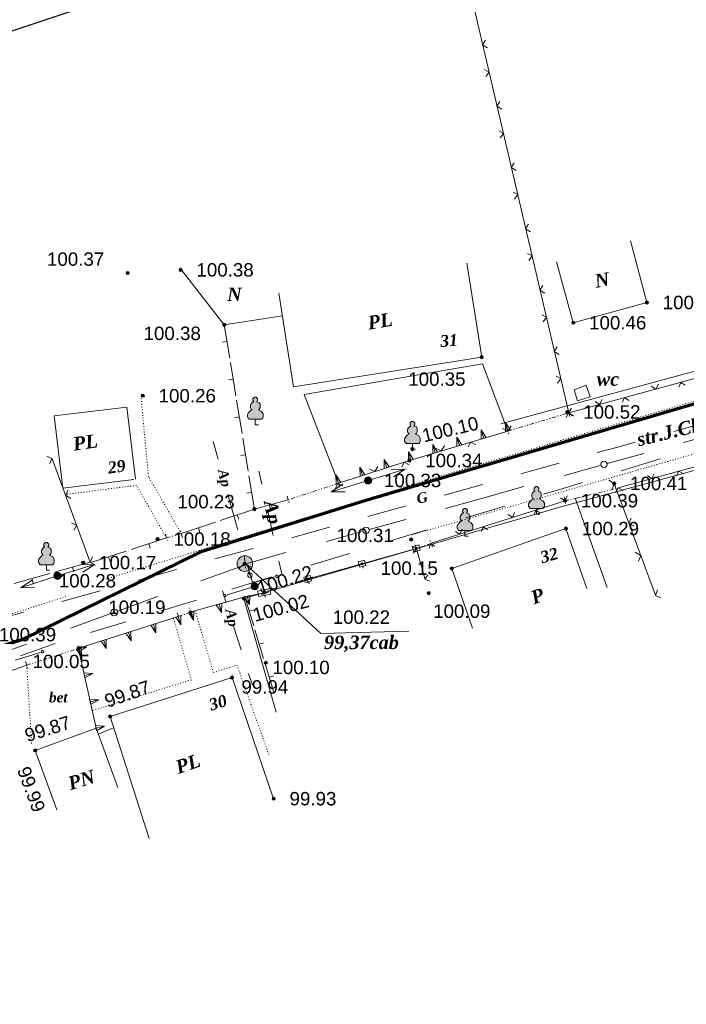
# Model space of a CAD drawing. Header units: millimetres. Extents: x 9396 to 25236, y 15106 to 31102.
# Tile 182 of 256: x 11157 to 11242, y 16521 to 16645. Entities that reach past the tile are written whole.
import ezdxf
from ezdxf.enums import TextEntityAlignment as Align

# ---------------------------------------------------------------- set-up
doc = ezdxf.new("R2010")
doc.units = ezdxf.units.MM
for name, pattern in [('DIVIDE', [1.25, 0.5, -0.25, 0, -0.25, 0, -0.25]), ('DOT', [0.25, 0, -0.25]), ('HIDDEN', [0.375, 0.25, -0.125])]:
    doc.linetypes.add(name, pattern=pattern)
for name, color, linetype, lineweight, true_color in [('1001010', 7, 'Continuous', 9, 0x000000), ('10010230', 7, 'Continuous', 20, 0x000000), ('1002020', 7, 'Continuous', 9, 0x000000), ('1060000', 7, 'Continuous', 9, 0x000000), ('1070000', 7, 'DOT', 9, 0x000000), ('2030012', 7, 'Continuous', 9, 0x000000), ('21100200', 7, 'HIDDEN', 0, 0x800080), ('3000105', 7, 'DIVIDE', 9, 0x000000), ('3000130', 7, 'Continuous', 9, 0x000000), ('3000210', 7, 'Continuous', 9, 0x000000), ('3000220', 7, 'Continuous', 9, 0x000000), ('3000260', 7, 'Continuous', 9, 0x000000), ('4000210', 7, 'Continuous', 9, 0x000000), ('5010210', 7, 'Continuous', 20, 0x008000), ('6011210', 1, 'Continuous', 9, 0xff0000), ('8010110', 7, 'Continuous', 20, 0x0080ff), ('8010120', 7, 'Continuous', 20, 0x0080ff), ('9010110', 7, 'Continuous', 9, 0x000000), ('9010120', 7, 'Continuous', 20, 0x000000), ('9010200', 7, 'Continuous', 9, 0x000000)]:
    doc.layers.add(name, color=color, linetype=linetype, lineweight=lineweight, true_color=true_color)
doc.layers.add('Канализация', color=1, linetype='Continuous', lineweight=70)
doc.styles.add('1', font='timesbi.ttf', dxfattribs={"height": 0.00127})
doc.styles.add('10', font='timesbi.ttf', dxfattribs={"height": 0.001481})
doc.styles.add('12', font='timesbi.ttf', dxfattribs={"height": 0.001693})
doc.styles.add('2', font='timesbi.ttf', dxfattribs={"height": 0.001693})
doc.styles.add('9', font='timesbi.ttf', dxfattribs={"height": 0.001693})
doc.styles.add('F2', font='arial.ttf', dxfattribs={"height": 0.001693})

# ---------------------------------------------------------------- blocks, each defined once
blk = doc.blocks.new('SYMBOL21100200')
at = {"true_color": 0x800080}
h = blk.add_hatch(color=216, dxfattribs=at)
edge = h.paths.add_edge_path()
edge.add_arc((0, 0), 0.1, 0, 360)
at = {"color": 216, "linetype": 'Continuous', "lineweight": 0, "true_color": 0x800080}
blk.add_circle((0, 0), 0.1, dxfattribs=at)
blk = doc.blocks.new('SYMBOL4000210')
at = {"true_color": 0xffffff}
blk.add_hatch(color=7, dxfattribs=at).paths.add_polyline_path([(0.05, 1.75), (-0.05, 1.75), (-0.15, 1.65), (-0.15, 1.55), (-0.1, 1.45), (-0.15, 1.45), (-0.25, 1.35), (-0.3, 1.25), (-0.3, 1.1), (-0.25, 1), (-0.2, 0.95), (-0.3, 0.9), (-0.35, 0.85), (-0.4, 0.8), (-0.5, 0.65), (-0.5, 0.5), (-0.4, 0.35), (-0.3, 0.35), (-0.1, 0.35), (0, 0.35), (0.15, 0.35), (0.4, 0.35), (0.45, 0.4), (0.5, 0.5), (0.5, 0.7), (0.4, 0.85), (0.2, 0.95), (0.25, 1), (0.3, 1.1), (0.3, 1.3), (0.25, 1.4), (0.1, 1.45), (0.15, 1.55), (0.15, 1.65)])
at = {"color": 18, "linetype": 'Continuous', "lineweight": 0, "true_color": 0x000000, "flags": 128}
blk.add_lwpolyline([(0.05, 1.75), (-0.05, 1.75), (-0.15, 1.65), (-0.15, 1.55), (-0.1, 1.45), (-0.15, 1.45), (-0.25, 1.35), (-0.3, 1.25), (-0.3, 1.1), (-0.25, 1), (-0.2, 0.95), (-0.3, 0.9), (-0.35, 0.85), (-0.4, 0.8), (-0.5, 0.65), (-0.5, 0.5), (-0.4, 0.35), (-0.3, 0.35), (-0.1, 0.35), (0, 0.35), (0.15, 0.35), (0.4, 0.35), (0.45, 0.4), (0.5, 0.5), (0.5, 0.7), (0.4, 0.85), (0.2, 0.95), (0.25, 1), (0.3, 1.1), (0.3, 1.3), (0.25, 1.4), (0.1, 1.45), (0.15, 1.55), (0.15, 1.65), (0.05, 1.75)], close=True, dxfattribs=at)
blk.add_lwpolyline([(0, 0.35), (0, 0), (0.2, 0)], dxfattribs=at)
blk = doc.blocks.new('SYMBOL2030012')
at = {"true_color": 0xffffff}
h = blk.add_hatch(color=7, dxfattribs=at)
edge = h.paths.add_edge_path()
edge.add_arc((0, 0), 0.225, 0, 360)
at = {"true_color": 0x000000}
h = blk.add_hatch(color=18, dxfattribs=at)
edge = h.paths.add_edge_path()
edge.add_arc((0, 0), 0.05, 0, 360)
at = {"color": 18, "linetype": 'Continuous', "lineweight": 0, "true_color": 0x000000}
for radius in [0.225, 0.05]:
    blk.add_circle((0, 0), radius, dxfattribs=at)
blk = doc.blocks.new('SYMBOL9010200')
at = {"true_color": 0xffffff}
h = blk.add_hatch(color=7, dxfattribs=at)
edge = h.paths.add_edge_path()
edge.add_arc((0.01, 0), 0.495, 0, 360)
at = {"color": 18, "linetype": 'Continuous', "lineweight": 0, "true_color": 0x000000, "flags": 128}
for points in [[(0.0025, 0.0025), (-0.3845, -0.3005)], [(0.0025, 0.007), (-0.007, 0.495)], [(0.005, 0), (0.44, -0.238)]]:
    blk.add_lwpolyline(points, dxfattribs=at)
at = {"color": 18, "linetype": 'Continuous', "lineweight": 0, "true_color": 0x000000}
blk.add_circle((0.01, 0), 0.495, dxfattribs=at)

msp = doc.modelspace()

# ---------------------------------------------------------------- linework, layer by layer
at = {"layer": '1001010', "color": 253}
for p, q in [((11183.34, 16606.52), (11178, 16613.34)), ((11229.06, 16598.89), (11227.52, 16598.29)), ((11171.01, 16596.12), (11172.12, 16587.01)), ((11167.41, 16554.8), (11169.33, 16555.59))]:
    msp.add_line(p, q, dxfattribs=at)
for points in [[(11225.29, 16614.49, 0), (11227.42, 16606.78, 0), (11236.72, 16609.34, 0), (11234.67, 16617.13, 0)], [(11213.98, 16614.29, 0), (11215.86, 16602.44, 0), (11192.09, 16598.67, 0), (11190.21, 16610.52, 0)], [(11227.52, 16598.29, 0), (11227.95, 16596.93, 0), (11229.57, 16597.44, 0), (11229.06, 16598.89, 0)], [(11171.9, 16586.98, 0), (11162.95, 16585.89, 0), (11161.84, 16595.01, 0), (11171.01, 16596.12, 0)], [(11214.69, 16568.18, 0), (11212.06, 16575.74, 0), (11226.5, 16580.78, 0), (11229.13, 16573.22, 0)], [(11173.84, 16541.62, 0), (11168.92, 16557.04, 0), (11184.32, 16561.96, 0), (11189.56, 16546.66, 0)], [(11162.19, 16545.24, 0), (11159.44, 16552.76, 0), (11167.14, 16555.58, 0), (11169.89, 16548.06, 0)]]:
    msp.add_polyline3d(points, dxfattribs=at)
at = {"layer": '10010230', "color": 253}
for p, q in [((11219.17, 16593.11), (11218.86, 16594.16)), ((11216.11, 16592.19), (11215.79, 16593.24)), ((11209.97, 16590.35), (11209.66, 16591.41)), ((11213.04, 16591.27), (11212.72, 16592.33)), ((11206.9, 16589.44), (11206.59, 16590.49)), ((11203.86, 16588.46), (11203.52, 16589.51)), ((11197.76, 16586.5), (11197.42, 16587.55)), ((11200.81, 16587.48), (11200.47, 16588.53)), ((11179.15, 16570.25), (11186.27, 16572.26)), ((11182.68, 16571.25), (11182.98, 16570.19)), ((11186.22, 16572.24), (11186.51, 16571.19)), ((11179.15, 16570.26), (11179.45, 16569.2)), ((11164.96, 16565.66), (11177.53, 16569.68)), ((11177.52, 16569.68), (11177.86, 16568.63)), ((11171.24, 16567.67), (11171.57, 16566.62)), ((11174.38, 16568.67), (11174.71, 16567.62)), ((11168.1, 16566.66), (11168.43, 16565.62)), ((11164.92, 16565.57), (11165.99, 16565.81)), ((11167.14, 16555.58), (11164.92, 16565.58)), ((11164.96, 16565.66), (11165.29, 16564.61)), ((11165.66, 16562.24), (11166.73, 16562.48)), ((11166.4, 16558.91), (11167.47, 16559.15)), ((11167.14, 16555.58), (11168.21, 16555.82))]:
    msp.add_line(p, q, dxfattribs=at)
for points in [[(11219.48, 16593.2, 0), (11218.86, 16594.16, 0), (11218.87, 16593.02, 0)], [(11219.17, 16593.1, 0), (11206.72, 16589.38, 0), (11197.76, 16586.5, 0)], [(11216.41, 16592.28, 0), (11215.79, 16593.24, 0), (11215.8, 16592.1, 0)], [(11210.28, 16590.45, 0), (11209.66, 16591.41, 0), (11209.66, 16590.26, 0)], [(11213.35, 16591.36, 0), (11212.72, 16592.33, 0), (11212.73, 16591.18, 0)], [(11207.21, 16589.53, 0), (11206.59, 16590.49, 0), (11206.59, 16589.78, 0), (11206.6, 16589.34, 0)], [(11204.16, 16588.56, 0), (11203.52, 16589.51, 0), (11203.55, 16588.36, 0)], [(11198.06, 16586.6, 0), (11197.42, 16587.55, 0), (11197.45, 16586.4, 0)], [(11201.11, 16587.58, 0), (11200.47, 16588.53, 0), (11200.5, 16587.38, 0)], [(11182.33, 16571.15, 0), (11182.98, 16570.19, 0), (11183.04, 16571.35, 0)], [(11185.86, 16572.15, 0), (11186.51, 16571.19, 0), (11186.57, 16572.34, 0)], [(11178.8, 16570.16, 0), (11179.45, 16569.2, 0), (11179.5, 16570.36, 0)], [(11174.07, 16568.57, 0), (11174.71, 16567.62, 0), (11174.69, 16568.77, 0)], [(11177.21, 16569.58, 0), (11177.86, 16568.63, 0), (11177.83, 16569.78, 0)], [(11170.92, 16567.57, 0), (11171.57, 16566.62, 0), (11171.55, 16567.77, 0)], [(11167.78, 16566.56, 0), (11168.43, 16565.62, 0), (11168.41, 16566.76, 0)], [(11164.64, 16565.56, 0), (11165.29, 16564.61, 0), (11165.27, 16565.76, 0)], [(11164.99, 16565.24, 0), (11165.99, 16565.81, 0), (11164.85, 16565.9, 0)], [(11165.73, 16561.91, 0), (11166.73, 16562.48, 0), (11165.59, 16562.57, 0)], [(11166.47, 16558.58, 0), (11167.47, 16559.15, 0), (11166.33, 16559.24, 0)], [(11167.21, 16555.25, 0), (11168.21, 16555.82, 0), (11167.07, 16555.91, 0)]]:
    msp.add_polyline3d(points, dxfattribs=at)
for points in [[(11219.48, 16593.2, 0), (11218.86, 16594.16, 0), (11218.87, 16593.02, 0), (11219.48, 16593.2, 0)], [(11216.41, 16592.28, 0), (11215.79, 16593.24, 0), (11215.8, 16592.1, 0), (11216.41, 16592.28, 0)], [(11210.28, 16590.45, 0), (11209.66, 16591.41, 0), (11209.66, 16590.26, 0), (11210.28, 16590.45, 0)], [(11213.35, 16591.36, 0), (11212.72, 16592.33, 0), (11212.73, 16591.18, 0), (11213.35, 16591.36, 0)], [(11207.21, 16589.53, 0), (11206.59, 16590.49, 0), (11206.59, 16589.78, 0), (11206.6, 16589.34, 0), (11206.72, 16589.38, 0), (11207.21, 16589.53, 0)], [(11204.16, 16588.56, 0), (11203.52, 16589.51, 0), (11203.55, 16588.36, 0), (11204.16, 16588.56, 0)], [(11198.06, 16586.6, 0), (11197.42, 16587.55, 0), (11197.45, 16586.4, 0), (11198.06, 16586.6, 0)], [(11201.11, 16587.58, 0), (11200.47, 16588.53, 0), (11200.5, 16587.38, 0), (11201.11, 16587.58, 0)], [(11182.33, 16571.15, 0), (11182.98, 16570.19, 0), (11183.04, 16571.35, 0), (11182.33, 16571.15, 0)], [(11185.86, 16572.15, 0), (11186.51, 16571.19, 0), (11186.57, 16572.34, 0), (11185.86, 16572.15, 0)], [(11178.8, 16570.16, 0), (11179.45, 16569.2, 0), (11179.5, 16570.36, 0), (11178.8, 16570.16, 0)], [(11174.07, 16568.57, 0), (11174.71, 16567.62, 0), (11174.69, 16568.77, 0), (11174.07, 16568.57, 0)], [(11177.21, 16569.58, 0), (11177.86, 16568.63, 0), (11177.83, 16569.78, 0), (11177.21, 16569.58, 0)], [(11170.92, 16567.57, 0), (11171.57, 16566.62, 0), (11171.55, 16567.77, 0), (11170.92, 16567.57, 0)], [(11167.78, 16566.56, 0), (11168.43, 16565.62, 0), (11168.41, 16566.76, 0), (11167.78, 16566.56, 0)], [(11164.64, 16565.56, 0), (11165.29, 16564.61, 0), (11165.27, 16565.76, 0), (11164.64, 16565.56, 0)], [(11164.99, 16565.24, 0), (11165.99, 16565.81, 0), (11164.85, 16565.9, 0), (11164.99, 16565.24, 0)], [(11165.73, 16561.91, 0), (11166.73, 16562.48, 0), (11165.59, 16562.57, 0), (11165.73, 16561.91, 0)], [(11166.47, 16558.58, 0), (11167.47, 16559.15, 0), (11166.33, 16559.24, 0), (11166.47, 16558.58, 0)], [(11167.21, 16555.25, 0), (11168.21, 16555.82, 0), (11167.07, 16555.91, 0), (11167.21, 16555.25, 0)]]:
    msp.add_polyline3d(points, close=True, dxfattribs=at)
at = {"layer": '1002020', "color": 253}
for p, q in [((11183.34, 16606.52), (11190.69, 16607.66)), ((11229.06, 16598.89), (11227.52, 16598.29))]:
    msp.add_line(p, q, dxfattribs=at)
msp.add_polyline3d([(11227.52, 16598.29, 0), (11227.95, 16596.93, 0), (11229.57, 16597.44, 0), (11229.06, 16598.89, 0)], dxfattribs=at)
at = {"layer": '1060000', "color": 253}
msp.add_polyline3d([(11185.92, 16576.35, 187.45), (11195.54, 16567.52, 84.38), (11206.66, 16567.84, 136.08)], dxfattribs=at)
at = {"layer": '1070000', "color": 253}
for p, q in [((11309.03, 16609.25), (11207.04, 16579.99)), ((11205.64, 16585.94), (11261.2, 16602.34)), ((11205.28, 16585.72), (11168.07, 16574.3)), ((11163.31, 16572.18), (11116.47, 16557.36)), ((11158.38, 16563.52), (11159.01, 16553.41))]:
    msp.add_line(p, q, dxfattribs=at)
for points in [[(11177.9, 16580.14, 0), (11173.76, 16587.36, 0), (11172.82, 16597.34, 0)], [(11176.04, 16579.59, 0), (11172.26, 16586.23, 0), (11163.24, 16585.09, 0)], [(11179.65, 16570.41, 0), (11181.96, 16562.6, 0), (11184.94, 16563.53, 0), (11189.04, 16552.02, 0)], [(11176.93, 16569.41, 0), (11179.18, 16561.68, 0), (11166.62, 16557.77, 0)]]:
    msp.add_polyline3d(points, dxfattribs=at)
at = {"layer": '3000105', "color": 253}
for p, q in [((11219.17, 16593.1), (11226.84, 16595.4)), ((11226.98, 16594.92), (11226.67, 16595.97)), ((11219.03, 16593.58), (11219.35, 16592.53)), ((11197.76, 16586.5), (11191.42, 16584.42)), ((11197.91, 16586.02), (11197.57, 16587.07)), ((11232.95, 16585.33), (11232.69, 16586.4)), ((11191.26, 16584.89), (11191.61, 16583.85)), ((11226.38, 16584.3), (11232.83, 16585.82)), ((11226.26, 16584.78), (11226.52, 16583.71)), ((11175.9, 16580.07), (11176.2, 16579.02)), ((11176.04, 16579.59), (11177.9, 16580.14)), ((11178.04, 16579.66), (11177.73, 16580.71)), ((11207.43, 16578.73), (11207.8, 16577.69)), ((11207.6, 16578.26), (11209.48, 16578.92)), ((11209.64, 16578.45), (11209.28, 16579.49)), ((11193.93, 16573.9), (11193.63, 16574.96)), ((11188.09, 16572.79), (11193.8, 16574.39)), ((11187.96, 16573.27), (11188.25, 16572.21)), ((11177.38, 16570.15), (11177.72, 16569.1)), ((11177.53, 16569.68), (11179.08, 16570.18)), ((11179.23, 16569.7), (11178.89, 16570.75)), ((11165.11, 16565.18), (11164.77, 16566.23)), ((11158.38, 16563.52), (11164.96, 16565.66)), ((11158.22, 16563.99), (11158.56, 16562.95))]:
    msp.add_line(p, q, dxfattribs=at)
at = {"layer": '3000130', "color": 253}
for p, q in [((11207.6, 16578.26), (11193.8, 16574.39)), ((11207.76, 16577.68), (11207.69, 16577.92)), ((11200.9, 16575.76), (11200.83, 16576)), ((11194.04, 16573.83), (11193.97, 16574.08)), ((11188.38, 16572.68, 36.09), (11185.95, 16572.17)), ((11188.5, 16572.1, 18.05), (11188.45, 16572.34, 18.05))]:
    msp.add_line(p, q, dxfattribs=at)
for points in [[(11207.9, 16578.71, 0), (11207.1, 16578.49, 0), (11207.29, 16577.81, 0), (11208.09, 16578.04, 0), (11207.9, 16578.71, 0)], [(11207.6, 16578.15, 0), (11207.65, 16578.17, 0), (11207.69, 16578.21, 0), (11207.71, 16578.26, 0), (11207.69, 16578.32, 0), (11207.65, 16578.36, 0), (11207.6, 16578.37, 0), (11207.54, 16578.36, 0), (11207.5, 16578.32, 0), (11207.49, 16578.26, 0), (11207.5, 16578.21, 0), (11207.54, 16578.17, 0), (11207.6, 16578.15, 0)], [(11201.04, 16576.79, 0), (11200.24, 16576.56, 0), (11200.43, 16575.89, 0), (11201.23, 16576.11, 0), (11201.04, 16576.79, 0)], [(11200.74, 16576.23, 0), (11200.79, 16576.24, 0), (11200.83, 16576.28, 0), (11200.85, 16576.34, 0), (11200.83, 16576.39, 0), (11200.79, 16576.43, 0), (11200.74, 16576.45, 0), (11200.68, 16576.43, 0), (11200.64, 16576.39, 0), (11200.63, 16576.34, 0), (11200.64, 16576.28, 0), (11200.68, 16576.24, 0), (11200.74, 16576.23, 0)], [(11194.18, 16574.86, 0), (11193.38, 16574.64, 0), (11193.57, 16573.96, 0), (11194.37, 16574.19, 0), (11194.18, 16574.86, 0)], [(11193.88, 16574.3, 0), (11193.93, 16574.32, 0), (11193.97, 16574.36, 0), (11193.99, 16574.41, 0), (11193.97, 16574.47, 0), (11193.93, 16574.51, 0), (11193.88, 16574.52, 0), (11193.82, 16574.51, 0), (11193.78, 16574.47, 0), (11193.77, 16574.41, 0), (11193.78, 16574.36, 0), (11193.82, 16574.32, 0), (11193.88, 16574.3, 0)], [(11189.07, 16573.19, 18.05), (11187.54, 16572.87, 18.05), (11187.68, 16572.18, 18.05), (11189.22, 16572.51, 18.05), (11189.07, 16573.19, 18.05)], [(11188.38, 16572.51, 18.05), (11188.46, 16572.54, 18.05), (11188.53, 16572.6, 18.05), (11188.55, 16572.69, 18.05), (11188.53, 16572.77, 18.05), (11188.46, 16572.84, 18.05), (11188.38, 16572.86, 18.05), (11188.29, 16572.84, 18.05), (11188.23, 16572.77, 18.05), (11188.2, 16572.69, 18.05), (11188.23, 16572.6, 18.05), (11188.29, 16572.54, 18.05), (11188.38, 16572.51, 18.05)]]:
    msp.add_polyline3d(points, close=True, dxfattribs=at)
at = {"layer": '3000210', "color": 253}
msp.add_line((11227.67, 16584.64), (11231.7, 16573.33), dxfattribs=at)
msp.add_polyline3d([(11197.76, 16586.5, 0), (11193.41, 16597.7, 0), (11215.96, 16601.6, 0), (11219.17, 16593.1, 0)], dxfattribs=at)
at = {"layer": '3000220', "color": 253}
for p, q in [((11184.02, 16602.32), (11183.34, 16606.52)), ((11183.68, 16604.42), (11183.09, 16604.33)), ((11184.8, 16597.55), (11184.12, 16601.75)), ((11184.46, 16599.65), (11183.87, 16599.55)), ((11185.58, 16592.78), (11184.89, 16596.98)), ((11185.24, 16594.88), (11184.64, 16594.78)), ((11186.36, 16588.01), (11185.67, 16592.21)), ((11186.02, 16590.11), (11185.42, 16590.01)), ((11187.14, 16583.24), (11186.45, 16587.44)), ((11186.79, 16585.34), (11186.2, 16585.24)), ((11191.42, 16584.42), (11187.14, 16583.24)), ((11189.28, 16583.83), (11189.44, 16583.25)), ((11187.14, 16583.24), (11182.81, 16581.79)), ((11184.97, 16582.52), (11185.17, 16581.95)), ((11182.22, 16581.59), (11177.9, 16580.14)), ((11180.06, 16580.87), (11180.25, 16580.3)), ((11176.04, 16579.6), (11171.56, 16578.14)), ((11173.8, 16578.87), (11173.98, 16578.3)), ((11170.95, 16577.94), (11166.47, 16576.48)), ((11166.4, 16576.52), (11161.9, 16575.26)), ((11168.71, 16577.21), (11168.9, 16576.64)), ((11161.28, 16575.09), (11156.78, 16573.83)), ((11164.15, 16575.89), (11164.31, 16575.31)), ((11159.03, 16574.46), (11159.19, 16573.88)), ((11185.95, 16572.17), (11187.06, 16568.51)), ((11186.5, 16570.34), (11187.08, 16570.51)), ((11187.21, 16568.01), (11188.31, 16564.35)), ((11187.76, 16566.18), (11188.33, 16566.35)), ((11188.46, 16563.85), (11189.57, 16560.19)), ((11155.27, 16562.42), (11158.38, 16563.52)), ((11189.02, 16562.02), (11189.59, 16562.19))]:
    msp.add_line(p, q, dxfattribs=at)
at = {"layer": '3000260', "color": 253}
for p, q in [((11226.84, 16595.4), (11204.12, 16692.61)), ((11266.3, 16606.12), (11226.84, 16595.4)), ((11233.1, 16585.92), (11275.58, 16597.62)), ((11166.4, 16576.52, 13.6), (11161.59, 16589.58)), ((11232.59, 16586.48), (11237.79, 16572.37)), ((11226.38, 16584.3), (11209.48, 16578.92)), ((11207.6, 16578.26), (11208.65, 16574.47))]:
    msp.add_line(p, q, dxfattribs=at)
for points in [[(11216.58, 16641.51, 0), (11215.97, 16641.89, 0), (11216.35, 16642.48, 0)], [(11216.39, 16637.89, 0), (11216.78, 16638.45, 0), (11216.19, 16638.76, 0)], [(11218.39, 16633.76, 0), (11217.78, 16634.14, 0), (11218.16, 16634.73, 0)], [(11218.2, 16630.14, 0), (11218.59, 16630.7, 0), (11218, 16631.02, 0)], [(11220.2, 16626.02, 0), (11219.59, 16626.4, 0), (11219.97, 16626.98, 0)], [(11220.01, 16622.4, 0), (11220.4, 16622.96, 0), (11219.81, 16623.27, 0)], [(11222.01, 16618.27, 0), (11221.4, 16618.65, 0), (11221.78, 16619.24, 0)], [(11221.82, 16614.65, 0), (11222.21, 16615.21, 0), (11221.62, 16615.52, 0)], [(11223.82, 16610.52, 0), (11223.21, 16610.9, 0), (11223.59, 16611.49, 0)], [(11223.63, 16606.91, 0), (11224.02, 16607.47, 0), (11223.43, 16607.78, 0)], [(11225.63, 16602.78, 0), (11225.02, 16603.16, 0), (11225.4, 16603.74, 0)], [(11225.45, 16599.16, 0), (11225.83, 16599.72, 0), (11225.24, 16600.03, 0)], [(11238.17, 16599, 0), (11237.85, 16598.39, 0), (11237.28, 16598.76, 0)], [(11241.54, 16598.88, 0), (11241, 16599.25, 0), (11240.74, 16598.66, 0)], [(11234.43, 16596.95, 0), (11233.89, 16597.32, 0), (11233.63, 16596.73, 0)], [(11231.06, 16597.07, 0), (11230.74, 16596.46, 0), (11230.17, 16596.82, 0)], [(11227.32, 16595.01, 0), (11226.78, 16595.39, 0), (11226.52, 16594.8, 0)], [(11227.44, 16595.03, 0), (11226.83, 16595.41, 0), (11227.21, 16596, 0)], [(11219.56, 16593.74, 0), (11219.16, 16593.1, 0), (11218.5, 16593.43, 0)], [(11219.17, 16593.1, 0), (11206.72, 16589.38, 0), (11197.76, 16586.5, 0)], [(11211.14, 16591.23, 0), (11210.74, 16590.59, 0), (11210.09, 16590.91, 0)], [(11215.11, 16591.37, 0), (11214.48, 16591.7, 0), (11214.16, 16591.09, 0)], [(11161.28, 16588.98, 6.8), (11161.57, 16589.63, 6.8), (11160.93, 16589.92, 6.8)], [(11202.73, 16588.63, 0), (11202.35, 16587.98, 0), (11201.69, 16588.29, 0)], [(11206.7, 16588.85, 0), (11206.07, 16589.17, 0), (11205.76, 16588.55, 0)], [(11236.79, 16587.46, 0), (11237.36, 16587.1, 0), (11237.65, 16587.69, 0)], [(11240.41, 16587.42, 0), (11240.76, 16588.03, 0), (11241.36, 16587.68, 0)], [(11198.33, 16586.16, 0), (11197.7, 16586.48, 0), (11197.39, 16585.86, 0)], [(11231.91, 16586.88, 0), (11232.59, 16586.47, 0), (11232.33, 16585.74, 0)], [(11163.96, 16584.59, 6.8), (11163.3, 16584.95, 6.8), (11163.57, 16585.64, 6.8)], [(11226.64, 16584.91, 0), (11226.37, 16584.3, 0), (11225.81, 16584.65, 0)], [(11232.75, 16585.31, 0), (11233.11, 16585.92, 0), (11233.71, 16585.57, 0)], [(11220.01, 16582.8, 0), (11219.74, 16582.19, 0), (11219.18, 16582.54, 0)], [(11223.21, 16582.77, 0), (11222.68, 16583.12, 0), (11222.47, 16582.53, 0)], [(11164.38, 16580.56, 6.8), (11164.67, 16581.21, 6.8), (11164.03, 16581.5, 6.8)], [(11234.73, 16582.11, 0), (11234.45, 16581.42, 0), (11235.11, 16581.09, 0)], [(11213.38, 16580.69, 0), (11213.11, 16580.08, 0), (11212.55, 16580.42, 0)], [(11216.58, 16580.66, 0), (11216.05, 16581.01, 0), (11215.84, 16580.42, 0)], [(11209.95, 16578.55, 0), (11209.42, 16578.9, 0), (11209.21, 16578.31, 0)], [(11206.99, 16578.56, 0), (11207.6, 16578.25, 0), (11207.24, 16577.69, 0)], [(11235.26, 16577.79, 0), (11235.94, 16577.39, 0), (11235.68, 16576.66, 0)], [(11167.06, 16576.17, 6.8), (11166.39, 16576.53, 6.8), (11166.67, 16577.22, 6.8)], [(11209.05, 16574.91, 0), (11208.68, 16574.38, 0), (11209.27, 16574.13, 0)], [(11238.08, 16573.03, 0), (11237.8, 16572.33, 0), (11238.46, 16572.01, 0)]]:
    msp.add_polyline3d(points, dxfattribs=at)
at = {"layer": '5010210'}
for p, q in [((11181.94, 16591.79), (11182.56, 16589.56)), ((11238.38, 16589.58), (11233.48, 16588.09)), ((11187.71, 16588.03), (11188.07, 16586.4)), ((11226.13, 16585.85), (11228.58, 16586.6)), ((11185.04, 16580.63), (11183.8, 16585.09)), ((11223.68, 16585.11), (11226.13, 16585.85)), ((11189.51, 16579.91), (11188.79, 16583.16)), ((11218.77, 16583.62), (11213.87, 16582.13)), ((11206.52, 16579.89), (11208.97, 16580.63)), ((11204.06, 16579.14), (11206.52, 16579.89)), ((11199.16, 16577.65), (11194.26, 16576.16)), ((11190.23, 16576.67), (11190.59, 16575.05)), ((11186.28, 16576.16), (11186.91, 16573.93)), ((11186.5, 16573.79, 89.14), (11184.27, 16573.11, 89.14)), ((11186.91, 16573.93), (11189.36, 16574.67)), ((11183.58, 16571.43), (11183.11, 16572.93)), ((11175.35, 16570.38, 89.14), (11179.81, 16571.74, 89.14)), ((11170.9, 16569.01, 89.14), (11168.67, 16568.33, 89.14)), ((11168.67, 16568.33, 89.14), (11166.44, 16567.65, 89.14)), ((11184.52, 16568.45), (11185.46, 16565.46)), ((11157.58, 16564.72, 89.14), (11161.98, 16566.26, 89.14)), ((11186.88, 16560.98), (11186.41, 16562.47))]:
    msp.add_line(p, q, dxfattribs=at)
at = {"layer": '6011210'}
for p, q in [((11201.51, 16586.86), (11206.2, 16588.27)), ((11201.51, 16586.86), (11196.82, 16585.42)), ((11162.26, 16574.8), (11166.94, 16576.24)), ((11162.26, 16574.8), (11157.6, 16573.28))]:
    msp.add_line(p, q, dxfattribs=at)
for points in [[(11204.43, 16588.26, 0), (11206.2, 16588.27, 0), (11206.2, 16588.27, 0), (11204.71, 16587.3, 0)], [(11198.59, 16585.44, 0), (11196.82, 16585.42, 0), (11196.82, 16585.42, 0), (11198.3, 16586.4, 0)], [(11165.17, 16576.21, 0), (11166.94, 16576.24, 0), (11166.94, 16576.24, 0), (11165.46, 16575.26, 0)], [(11159.37, 16573.33, 0), (11157.6, 16573.28, 0), (11157.6, 16573.28, 0), (11159.06, 16574.28, 0)]]:
    msp.add_polyline3d(points, dxfattribs=at)
at = {"layer": '8010110'}
for points in [[(11267.73, 16619.41, 14.64), (11271.63, 16608.5, 14.64), (11218.29, 16593.99, 14.64)], [(11292.01, 16583.67, 29.35), (11287.3, 16600.27, 29.35), (11226.47, 16583.7, 29.35)], [(11226.47, 16583.7, 85.76), (11185.8, 16571.94, 29.35), (11189.9, 16557.57, 29.35)]]:
    msp.add_polyline3d(points, dxfattribs=at)
at = {"layer": '8010120'}
for p, q in [((11240.12, 16593.06), (11244.96, 16594.4)), ((11235.29, 16591.71), (11232.88, 16591.04)), ((11232.88, 16591.04), (11230.46, 16590.37)), ((11220.8, 16587.68), (11225.63, 16589.03)), ((11215.97, 16586.34), (11213.55, 16585.67)), ((11213.55, 16585.67), (11211.14, 16585)), ((11201.47, 16582.31), (11206.3, 16583.65)), ((11194.22, 16580.3), (11191.81, 16579.62)), ((11196.64, 16580.97), (11194.22, 16580.3)), ((11182.15, 16576.94), (11186.98, 16578.28)), ((11177.31, 16575.59), (11174.9, 16574.92)), ((11174.9, 16574.92), (11172.48, 16574.25)), ((11162.82, 16571.56), (11167.65, 16572.91)), ((11157.99, 16570.22), (11155.57, 16569.55))]:
    msp.add_line(p, q, dxfattribs=at)
at = {"layer": '9010110', "color": 253}
for p, q in [((11186.5, 16573.79, 66), (11189.68, 16574.67, 66)), ((11186.86, 16573.36), (11183.7, 16572.39)), ((11156.94, 16564.17), (11160.1, 16565.14))]:
    msp.add_line(p, q, dxfattribs=at)
for points in [[(11190.12, 16574.75, 66), (11190.1, 16574.83, 66), (11190.05, 16574.88, 66), (11189.97, 16574.9, 66), (11189.9, 16574.88, 66), (11189.84, 16574.83, 66), (11189.82, 16574.75, 66), (11189.84, 16574.68, 66), (11189.9, 16574.62, 66), (11189.97, 16574.6, 66), (11190.05, 16574.62, 66), (11190.1, 16574.68, 66), (11190.12, 16574.75, 66)], [(11183.57, 16572.3, 0), (11183.55, 16572.38, 0), (11183.49, 16572.43, 0), (11183.42, 16572.45, 0), (11183.34, 16572.43, 0), (11183.29, 16572.38, 0), (11183.27, 16572.3, 0), (11183.29, 16572.23, 0), (11183.34, 16572.18, 0), (11183.42, 16572.15, 0), (11183.49, 16572.18, 0), (11183.55, 16572.23, 0), (11183.57, 16572.3, 0)], [(11160.53, 16565.23, 0), (11160.51, 16565.3, 0), (11160.46, 16565.36, 0), (11160.38, 16565.38, 0), (11160.31, 16565.36, 0), (11160.25, 16565.3, 0), (11160.23, 16565.23, 0), (11160.25, 16565.15, 0), (11160.31, 16565.1, 0), (11160.38, 16565.08, 0), (11160.46, 16565.1, 0), (11160.51, 16565.15, 0), (11160.53, 16565.23, 0)]]:
    msp.add_polyline3d(points, close=True, dxfattribs=at)
at = {"layer": '9010120', "color": 253}
for p, q in [((11241.33, 16591.66), (11246.35, 16593.02)), ((11236.32, 16590.28), (11231.71, 16589)), ((11230.81, 16588.75), (11226.3, 16587.5)), ((11216.28, 16584.72), (11221.19, 16586.08)), ((11211.27, 16583.33), (11216.28, 16584.72)), ((11206.26, 16581.94), (11201.65, 16580.66)), ((11200.75, 16580.41), (11196.24, 16579.16)), ((11186.22, 16576.38), (11191.13, 16577.74)), ((11180.39, 16574.16), (11185.87, 16576.15)), ((11185.87, 16576.15, 22.93), (11186.1, 16575.74, 22.93)), ((11186.55, 16574.95, 22.93), (11186.34, 16575.32, 22.93)), ((11186.81, 16574.49, 22.93), (11186.59, 16574.87, 22.93)), ((11187.04, 16574.08, 22.93), (11187.28, 16573.66, 22.93)), ((11174.91, 16572.18), (11169.87, 16570.35)), ((11168.88, 16570), (11163.95, 16568.21))]:
    msp.add_line(p, q, dxfattribs=at)
for points in [[(11231.31, 16588.48, 0), (11231.51, 16588.54, 0), (11231.66, 16588.69, 0), (11231.72, 16588.89, 0), (11231.66, 16589.1, 0), (11231.51, 16589.25, 0), (11231.31, 16589.3, 0), (11231.11, 16589.25, 0), (11230.96, 16589.1, 0), (11230.9, 16588.89, 0), (11230.96, 16588.69, 0), (11231.11, 16588.54, 0), (11231.31, 16588.48, 0)], [(11201.25, 16580.14, 0), (11201.46, 16580.2, 0), (11201.61, 16580.35, 0), (11201.66, 16580.55, 0), (11201.61, 16580.75, 0), (11201.46, 16580.9, 0), (11201.25, 16580.96, 0), (11201.05, 16580.9, 0), (11200.9, 16580.75, 0), (11200.84, 16580.55, 0), (11200.9, 16580.35, 0), (11201.05, 16580.2, 0), (11201.25, 16580.14, 0)], [(11186.57, 16574.62, 22.93), (11186.71, 16574.66, 22.93), (11186.82, 16574.76, 22.93), (11186.86, 16574.9, 22.93), (11186.82, 16575.05, 22.93), (11186.71, 16575.15, 22.93), (11186.57, 16575.19, 22.93), (11186.43, 16575.15, 22.93), (11186.33, 16575.05, 22.93), (11186.29, 16574.9, 22.93), (11186.33, 16574.76, 22.93), (11186.43, 16574.66, 22.93), (11186.57, 16574.62, 22.93)], [(11169.43, 16569.76, 0), (11169.65, 16569.82, 0), (11169.81, 16569.98, 0), (11169.87, 16570.19, 0), (11169.81, 16570.41, 0), (11169.65, 16570.57, 0), (11169.43, 16570.63, 0), (11169.21, 16570.57, 0), (11169.06, 16570.41, 0), (11169, 16570.19, 0), (11169.06, 16569.98, 0), (11169.21, 16569.82, 0), (11169.43, 16569.76, 0)]]:
    msp.add_polyline3d(points, close=True, dxfattribs=at)
msp.add_polyline3d([(11152.99, 16564.25, 0), (11154.72, 16564.87, 0), (11158.36, 16566.18, 0)], dxfattribs=at)
at = {"layer": 'Defpoints'}
msp.add_lwpolyline([(10925.95, 16879.98), (11350.55, 17021.15), (11444.25, 16739.32), (11019.65, 16598.14)], close=True, dxfattribs=at)
at = {"layer": 'Канализация'}
msp.add_lwpolyline([(11350.05, 16671.29), (11340.48, 16667.85), (11316.05, 16616.91), (11288.98, 16609.19), (11254.53, 16599.99), (11201.23, 16584.31), (11180.29, 16577.8), (11157.85, 16566.78), (11102.69, 16548.93), (11044.59, 16529.4), (10972.98, 16505.86), (10918.39, 16488.39), (10870.17, 16475.22), (10785.9, 16449.85), (10733.15, 16433.24), (10677.76, 16413.94), (10613.11, 16390.32), (10568.09, 16376.54), (10551.48, 16423.26), (10534.38, 16471.15), (10517.42, 16523.56), (10498.46, 16582.46), (10496.1, 16589.98)], dxfattribs=at)

# ---------------------------------------------------------------- block references
at = {"layer": '2030012', "color": 253, "xscale": 2, "yscale": 2, "zscale": 2}
for p in [(11201.51, 16586.86), (11162.26, 16574.8), (11187.17, 16573.49, 26.96)]:
    msp.add_blockref('SYMBOL2030012', p, dxfattribs=at)
at = {"layer": '21100200', "xscale": 2, "yscale": 2, "zscale": 2}
for p in [(11177.82, 16613.46, 200.76), (11171.14, 16613.06, 200.74), (11236.72, 16609.34, 200.9), (11183.34, 16606.52, 200.76), (11227.42, 16606.78, 200.92), (11215.86, 16602.44, 200.7), (11173.04, 16597.56, 200.52), (11226.68, 16595.51, 201.04), (11207.1, 16590.82, 200.2), (11206.72, 16589.38, 200.68), (11201.51, 16586.86, 200.65), (11232.59, 16586.48, 200.82), (11226.38, 16584.3, 200.78), (11187.14, 16583.24, 200.46), (11226.5, 16580.78, 200.58), (11174.91, 16579.46, 200.35), (11206.94, 16579.4, 200.61), (11165.51, 16576.48, 200.35), (11185.92, 16576.35, 200.44), (11212.06, 16575.74, 200.3), (11162.17, 16574.57, 200.55), (11186.97, 16573.32, 200.44), (11209.16, 16572.62, 200.18), (11185.8, 16571.94, 200.04), (11179.08, 16570.18, 200.38), (11164.96, 16565.66, 200.78), (11188.58, 16563.84, 200.2), (11184.32, 16561.96, 199.88), (11168.92, 16557.04, 199.74), (11159.44, 16552.76, 199.74), (11189.58, 16546.66, 199.86)]:
    msp.add_blockref('SYMBOL21100200', p, dxfattribs=at)
at = {"layer": '4000210', "color": 253, "xscale": 2, "yscale": 2, "zscale": 2}
for p in [(11187.25, 16593.88), (11207.1, 16590.82), (11222.78, 16582.6), (11213.74, 16579.82), (11160.86, 16575.52)]:
    msp.add_blockref('SYMBOL4000210', p, dxfattribs=at)
at = {"layer": '9010200', "color": 253, "xscale": 2, "yscale": 2, "zscale": 2}
msp.add_blockref('SYMBOL9010200', (11185.92, 16576.35, 187.45), dxfattribs=at)

# ---------------------------------------------------------------- texts
at = {"layer": '1001010', "color": 253, "style": '9'}
for s, height, rotation, p in [('N', 1.69, 10.3, (11230.15, 16612.01)), ('PL', 1.693, 9.5, (11201.47, 16606.74)), ('PL', 1.693, 8.2, (11164.23, 16591.45)), ('P', 1.69, 20.3, (11222.16, 16571.98)), ('PL', 1.693, 19, (11177.26, 16550.57)), ('PN', 1.693, 17.1, (11163.66, 16548.53))]:
    msp.add_text(s, height=height, rotation=rotation, dxfattribs=at).set_placement(p, align=Align.MIDDLE_LEFT)
for s, height, p in [('N', 1.69, (11183.69, 16610.37)), ('wc', 1.693, (11230.38, 16599.67))]:
    msp.add_text(s, height=height, dxfattribs=at).set_placement(p, align=Align.MIDDLE_LEFT)
at = {"layer": '1001010', "color": 1, "true_color": 0xff0000, "style": '10'}
for s, rotation, p in [('31', 5.3, (11210.61, 16604.44)), ('29', 8, (11168.63, 16588.45)), ('32', 16, (11223.3, 16577.1)), ('30', 17.1, (11181.46, 16558.47))]:
    msp.add_text(s, height=1.481, rotation=rotation, dxfattribs=at).set_placement(p, align=Align.MIDDLE_LEFT)
at = {"layer": '1070000', "color": 253, "style": '1'}
msp.add_text('str.J.Chiuri', height=1.6955, rotation=13.9, dxfattribs=at).set_placement((11235.5, 16591.98), align=Align.MIDDLE_LEFT)
msp.add_text('bet', height=1.27, dxfattribs=at).set_placement((11161.19, 16559.46), align=Align.MIDDLE_LEFT)
at = {"layer": '21100200', "color": 253, "style": 'F2'}
for s, p in [('100.37', (11160.94, 16614.82, 200.74)), ('100.38', (11179.82, 16613.46, 200.76)), ('100.45', (11238.72, 16609.34, 200.9)), ('100.46', (11229.42, 16606.78, 200.92)), ('100.38', (11173.14, 16605.44, 200.76)), ('100.35', (11206.58, 16599.66, 200.7)), ('100.26', (11175.04, 16597.56, 200.52)), ('100.52', (11228.68, 16595.51, 201.04)), ('100.34', (11208.72, 16589.38, 200.68)), ('100.33', (11203.51, 16586.86, 200.65)), ('100.41', (11234.59, 16586.48, 200.82)), ('100.23', (11177.42, 16584.18, 200.46)), ('100.39', (11228.38, 16584.3, 200.78)), ('100.29', (11228.5, 16580.78, 200.58)), ('100.18', (11176.91, 16579.46, 200.35)), ('100.31', (11197.52, 16579.92, 114.23)), ('100.17', (11167.51, 16576.48, 200.35)), ('100.15', (11203.08, 16575.78, 11.34)), ('100.28', (11162.43, 16574.19, 3.01)), ('100.19', (11168.68, 16570.84, 200.38)), ('100.09', (11209.72, 16570.34, 200.18)), ('100.22', (11197.04, 16569.59, 95.56)), ('100.39', (11154.86, 16567.38, 200.78)), ('100.05', (11159.12, 16564, 200.09)), ('100.10', (11189.42, 16563.24, 86.34)), ('99.94', (11185.5, 16560.78, 199.88)), ('99.93', (11191.58, 16546.66, 199.86))]:
    msp.add_text(s, height=1.693, dxfattribs=at).set_placement(p, align=Align.MIDDLE_LEFT)
for s, rotation, p in [('100.10', 13.4, (11208.36, 16592.48, 200.2)), ('100.22', 18, (11187.57, 16573.16, 0.24)), ('100.02', 15.4, (11186.98, 16569.8, 200.04)), ('99.87', 19.2, (11168.3, 16558.92, 199.74)), ('99.87', 17.5, (11158.2, 16554.6, 199.74)), ('99.99', 290.5, (11157.92, 16550.62, 199.98))]:
    msp.add_text(s, height=1.693, rotation=rotation, dxfattribs=at).set_placement(p, align=Align.MIDDLE_LEFT)
at = {"layer": '5010210', "color": 253}
for height, rotation, style, p in [(1.27, 283.3, '1', (11183.13, 16588.26)), (1.693, 281.6, '2', (11189.15, 16584.32)), (1.27, 281.3, '1', (11184.1, 16570.61))]:
    msp.add_text('Ap', height=height, rotation=rotation, dxfattribs=dict(at, style=style)).set_placement(p, align=Align.MIDDLE_LEFT)
at = {"layer": '8010120', "color": 253, "style": '1'}
msp.add_text('G', height=1.27, rotation=14.7, dxfattribs=at).set_placement((11207.65, 16584.5), align=Align.MIDDLE_LEFT)
at = {"layer": '9010200', "color": 253, "style": '12'}
msp.add_text('99,37cab', height=1.693, dxfattribs=at).set_placement((11195.94, 16566.41, 105.99), align=Align.MIDDLE_LEFT)

doc.saveas('drawing.dxf')
